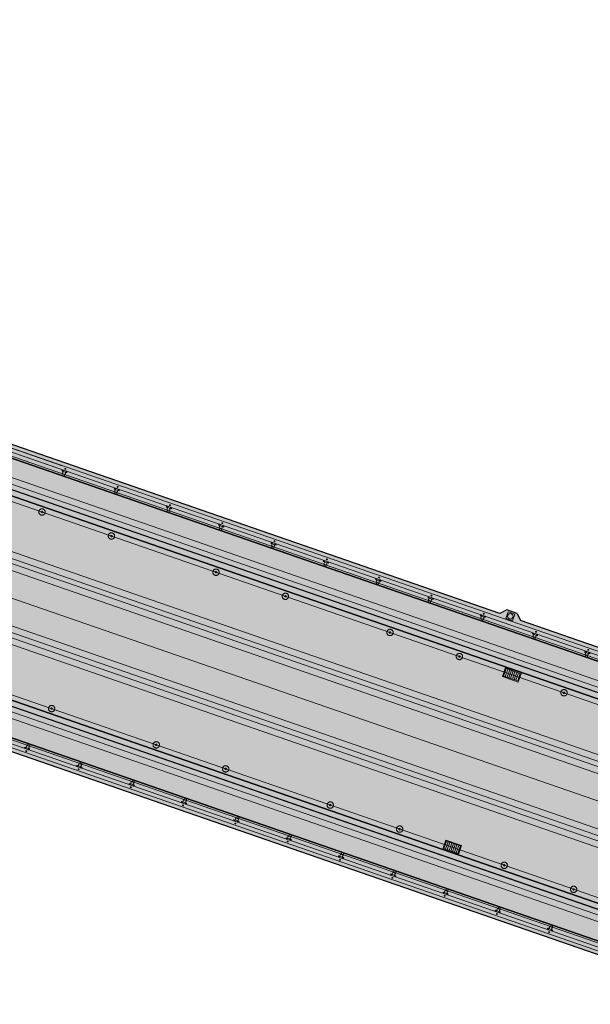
# Model space of a CAD drawing. Header units: metres. Extents: x 7508979 to 7510298, y 5841961 to 5842536.
# Tile 29 of 64: x 7509669 to 7509689, y 5842469 to 5842504. Entities that reach past the tile are written whole.
import ezdxf

# ---------------------------------------------------------------- set-up
doc = ezdxf.new("R2010")
doc.units = ezdxf.units.M
doc.linetypes.add('ACAD_ISO10W100', pattern=[18, 12, -3, 0, -3])
doc.linetypes.add('DASHED', pattern=[0.75, 0.5, -0.25])
for name, color, linetype, lineweight in [('013_AKP-Osie-2', 142, 'ACAD_ISO10W100', 18), ('01_AKP-Beton-widok', 44, 'Continuous', 30), ('07_AKP-Wyposazenie', 133, 'Continuous', 18), ('08_JK_beton_przerywana', 40, 'DASHED', 9), ('09_JK_stal_przerywana', 90, 'DASHED', 9), ('13_WYPOSAŻENIE_CIENKIE', 81, 'Continuous', 18), ('16_JK_wyposażenie cienka', 200, 'Continuous', 13), ('AKP-Beton-widok', 44, 'Continuous', 30)]:
    doc.layers.add(name, color=color, linetype=linetype, lineweight=lineweight)
doc.layers.add('03_AKP-Kreskowania', color=7, linetype='Continuous', lineweight=9, true_color=0xa6a6a6)

msp = doc.modelspace()

# ---------------------------------------------------------------- hatches: boundary and pattern name
at = {"layer": '03_AKP-Kreskowania', "ltscale": 100, "transparency": 33554687}
h = msp.add_hatch(dxfattribs=at)
h.set_pattern_fill('GRASS', color=256, scale=0.045, angle=160.9032)
h.set_pattern_definition([(250.90316, (7511633.8898, 5841844.2328), (0.49932114, -1.028167), [0.2143125, -1.4021336]), (205.90316, (7511633.8898, 5841844.2328), (0.49932114, -1.028167), [0.2143125, -0.9286875]), (295.90316, (7511633.8898, 5841844.2328), (1.028167, 0.49932114), [0.2143125, -0.9286875])])
edge = h.paths.add_edge_path()
edge.add_spline(control_points=[(7509560.428, 5842502.042), (7509560.976, 5842501.827), (7509562.224, 5842501.368), (7509563.485, 5842500.974), (7509564.203, 5842500.78)], knot_values=[19454.944206, 19454.944206, 19454.944206, 19454.944206, 21223.462374, 23456.740739, 23456.740739, 23456.740739, 23456.740739], degree=3, periodic=0)
edge.add_line((7509564.203, 5842500.78), (7509567.942, 5842511.58))
edge.add_line((7509567.942, 5842511.58), (7509567.945, 5842511.601))
edge.add_line((7509567.945, 5842511.601), (7509564.265, 5842513.123))
edge.add_line((7509564.265, 5842513.123), (7509560.428, 5842502.042))
edge = h.paths.add_edge_path()
edge.add_spline(control_points=[(7509557.96, 5842503.098), (7509558.5, 5842502.847), (7509559.045, 5842502.608), (7509559.593, 5842502.379)], knot_values=[24358.247031, 24358.247031, 24358.247031, 24358.247031, 26137.75858, 26137.75858, 26137.75858, 26137.75858], degree=3, periodic=0)
edge.add_line((7509559.593, 5842502.379), (7509563.432, 5842513.467))
edge.add_line((7509563.432, 5842513.467), (7509561.786, 5842514.148))
edge.add_line((7509561.786, 5842514.148), (7509557.96, 5842503.098))
edge = h.paths.add_edge_path()
edge.add_line((7509571.9, 5842523.027), (7509571.912, 5842523.045))
edge.add_line((7509571.912, 5842523.045), (7509575.65, 5842533.845))
edge.add_spline(control_points=[(7509575.65, 5842533.845), (7509574.966, 5842534.136), (7509573.732, 5842534.607), (7509572.467, 5842535.017), (7509571.904, 5842535.187)], knot_values=[19454.944206, 19454.944206, 19454.944206, 19454.944206, 21688.222571, 23456.740739, 23456.740739, 23456.740739, 23456.740739], degree=3, periodic=0)
edge.add_line((7509571.904, 5842535.187), (7509568.067, 5842524.106))
edge.add_line((7509568.067, 5842524.106), (7509571.9, 5842523.027))
edge = h.paths.add_edge_path()
edge.add_line((7509565.485, 5842524.833), (7509567.199, 5842524.351))
edge.add_line((7509567.199, 5842524.351), (7509571.038, 5842535.439))
edge.add_spline(control_points=[(7509571.038, 5842535.439), (7509570.467, 5842535.598), (7509569.891, 5842535.746), (7509569.311, 5842535.883)], knot_values=[24358.247031, 24358.247031, 24358.247031, 24358.247031, 26137.75858, 26137.75858, 26137.75858, 26137.75858], degree=3, periodic=0)
edge.add_line((7509569.311, 5842535.883), (7509565.485, 5842524.833))
edge = h.paths.add_edge_path()
edge.add_line((7509887.633, 5842386.674), (7509887.585, 5842386.691))
edge.add_line((7509887.585, 5842386.691), (7509891.94, 5842399.269))
edge.add_line((7509891.94, 5842399.269), (7509891.864, 5842399.293))
edge.add_line((7509891.864, 5842399.293), (7509887.479, 5842386.628))
edge.add_spline(control_points=[(7509887.479, 5842386.628), (7509887.954, 5842386.375), (7509890.784, 5842384.953), (7509893.631, 5842383.885), (7509896.087, 5842383.23), (7509896.113, 5842383.223)], knot_values=[21013.433794, 21013.433794, 21013.433794, 21013.433794, 22562.78043, 30165.17056, 30248.311095, 30248.311095, 30248.311095, 30248.311095], degree=3, periodic=0)
edge.add_line((7509896.113, 5842383.223), (7509900.72, 5842396.528))
edge.add_line((7509900.72, 5842396.528), (7509891.988, 5842399.254))
edge.add_line((7509891.988, 5842399.254), (7509887.633, 5842386.674))
edge = h.paths.add_edge_path()
edge.add_line((7509903.483, 5842409.68), (7509906.986, 5842419.799))
edge.add_spline(control_points=[(7509906.986, 5842419.799), (7509906.32, 5842420.076), (7509903.682, 5842421.115), (7509900.933, 5842421.938), (7509898.837, 5842422.185)], knot_values=[9690.860076, 9690.860076, 9690.860076, 9690.860076, 11850.095835, 18161.631326, 18161.631326, 18161.631326, 18161.631326], degree=3, periodic=0)
edge.add_line((7509898.837, 5842422.185), (7509895.51, 5842412.576))
edge.add_line((7509895.51, 5842412.576), (7509895.509, 5842412.571))
edge.add_line((7509895.509, 5842412.571), (7509903.483, 5842409.68))
at = {"layer": '03_AKP-Kreskowania', "ltscale": 100, "transparency": 33554572}
h = msp.add_hatch(color=256, dxfattribs=at)
h.dxf.hatch_style = 1
h.paths.add_polyline_path([(7509658.416, 5842490.591), (7509695.809, 5842477.645), (7509696.316, 5842479.11), (7509658.923, 5842492.056)])
at = {"layer": '03_AKP-Kreskowania', "ltscale": 100, "transparency": 33554508}
h = msp.add_hatch(color=256, dxfattribs=at)
h.dxf.hatch_style = 1
h.paths.add_polyline_path([(7509655.881, 5842483.85), (7509693.632, 5842470.779), (7509695.923, 5842477.394), (7509658.171, 5842490.464)])
at = {"layer": '03_AKP-Kreskowania', "ltscale": 100, "transparency": 33554636}
h = msp.add_hatch(color=256, dxfattribs=at)
h.dxf.hatch_style = 1
h.paths.add_polyline_path([(7509658.218, 5842490.448), (7509695.875, 5842477.411), (7509695.941, 5842477.6), (7509658.284, 5842490.637)])
at = {"layer": '03_AKP-Kreskowania', "ltscale": 100, "transparency": 33554572}
h = msp.add_hatch(color=256, dxfattribs=at)
h.dxf.hatch_style = 1
h.paths.add_polyline_path([(7509655.488, 5842482.134), (7509692.88, 5842469.188), (7509693.388, 5842470.653), (7509655.995, 5842483.599)])
at = {"layer": '03_AKP-Kreskowania', "ltscale": 100, "transparency": 33554636}
h = msp.add_hatch(color=256, dxfattribs=at)
h.dxf.hatch_style = 1
h.paths.add_polyline_path([(7509655.863, 5842483.644), (7509693.52, 5842470.607), (7509693.585, 5842470.796), (7509655.928, 5842483.833)])
at = {"layer": '03_AKP-Kreskowania', "ltscale": 100, "transparency": 33554572}
h = msp.add_hatch(color=256, dxfattribs=at)
h.dxf.hatch_style = 1
h.paths.add_polyline_path([(7509685.978, 5842482.689), (7509686.734, 5842482.427), (7509686.61, 5842482.682), (7509686.232, 5842482.813)])

# ---------------------------------------------------------------- linework, layer by layer
at = {"layer": '013_AKP-Osie-2', "ltscale": 100}
for p, q in [((7509902.654, 5842402.116), (7509563.636, 5842519.491)), ((7509901.574, 5842398.997), (7509562.556, 5842516.372)), ((7509903.734, 5842405.235), (7509582.485, 5842516.457))]:
    msp.add_line(p, q, dxfattribs=at)
at = {"layer": '01_AKP-Beton-widok', "ltscale": 100}
for p, q in [((7509686.232, 5842482.813), (7509685.978, 5842482.689)), ((7509686.61, 5842482.682), (7509686.232, 5842482.813)), ((7509686.61, 5842482.682), (7509686.734, 5842482.427))]:
    msp.add_line(p, q, dxfattribs=at)
at = {"layer": '07_AKP-Wyposazenie', "ltscale": 100}
for p, q in [((7509903.799, 5842405.423), (7509564.781, 5842522.798)), ((7509901.509, 5842398.808), (7509562.49, 5842516.183))]:
    msp.add_line(p, q, dxfattribs=at)
at = {"layer": '08_JK_beton_przerywana', "ltscale": 400}
for p, q in [((7509695.366, 5842478.238), (7509659.127, 5842490.785)), ((7509695.232, 5842477.85), (7509658.992, 5842490.397)), ((7509695.291, 5842478.021), (7509659.051, 5842490.567)), ((7509695.157, 5842477.633), (7509658.917, 5842490.18)), ((7509694.463, 5842475.63), (7509658.224, 5842488.177)), ((7509694.538, 5842475.847), (7509658.299, 5842488.394)), ((7509694.404, 5842475.46), (7509658.165, 5842488.006)), ((7509694.329, 5842475.242), (7509658.089, 5842487.789)), ((7509693.635, 5842473.239), (7509657.396, 5842485.785)), ((7509693.71, 5842473.456), (7509657.471, 5842486.003)), ((7509693.501, 5842472.851), (7509657.262, 5842485.398)), ((7509693.576, 5842473.069), (7509657.337, 5842485.615)), ((7509692.883, 5842471.065), (7509656.643, 5842483.612)), ((7509692.749, 5842470.678), (7509656.509, 5842483.225)), ((7509692.807, 5842470.848), (7509656.568, 5842483.395)), ((7509692.673, 5842470.46), (7509656.434, 5842483.007))]:
    msp.add_line(p, q, dxfattribs=at)
at = {"layer": '09_JK_stal_przerywana', "ltscale": 200}
for p, q in [((7509575.619, 5842520.616), (7509892.531, 5842410.895)), ((7509575.662, 5842520.741), (7509892.574, 5842411.02)), ((7509572.314, 5842511.072), (7509889.227, 5842401.351)), ((7509572.357, 5842511.197), (7509889.27, 5842401.476))]:
    msp.add_line(p, q, dxfattribs=at)
at = {"layer": '09_JK_stal_przerywana', "ltscale": 100}
for centre, radius in [((7509669.436, 5842486.353), 0.115), ((7509669.436, 5842486.353), 0.025), ((7509671.945, 5842485.485), 0.115), ((7509671.945, 5842485.485), 0.025), ((7509675.725, 5842484.176), 0.115), ((7509675.725, 5842484.176), 0.025), ((7509678.233, 5842483.307), 0.115), ((7509678.233, 5842483.307), 0.025), ((7509682.013, 5842481.999), 0.115), ((7509682.013, 5842481.999), 0.025), ((7509684.522, 5842481.13), 0.115), ((7509684.522, 5842481.13), 0.025), ((7509688.302, 5842479.821), 0.115), ((7509688.302, 5842479.821), 0.025), ((7509669.785, 5842479.247), 0.115), ((7509669.785, 5842479.247), 0.025), ((7509673.565, 5842477.938), 0.115), ((7509673.565, 5842477.938), 0.025), ((7509676.074, 5842477.07), 0.115), ((7509676.074, 5842477.07), 0.025), ((7509679.854, 5842475.761), 0.115), ((7509679.854, 5842475.761), 0.025), ((7509682.362, 5842474.893), 0.115), ((7509682.362, 5842474.893), 0.025), ((7509686.142, 5842473.584), 0.115), ((7509686.142, 5842473.584), 0.025), ((7509688.651, 5842472.715), 0.115), ((7509688.651, 5842472.715), 0.025)]:
    msp.add_circle(centre, radius, dxfattribs=at)
at = {"layer": '13_WYPOSAŻENIE_CIENKIE', "ltscale": 100}
msp.add_lwpolyline([(7509686.287, 5842482.741), (7509686.205, 5842482.505), (7509686.441, 5842482.423), (7509686.523, 5842482.659)], close=True, dxfattribs=at)
msp.add_circle((7509686.364, 5842482.582), 0.1, dxfattribs=at)
at = {"layer": '16_JK_wyposażenie cienka'}
for p, q in [((7509565.194, 5842523.992), (7509893.696, 5842410.259)), ((7509565.201, 5842524.012), (7509893.703, 5842410.279)), ((7509565.22, 5842524.066), (7509893.721, 5842410.333)), ((7509575.617, 5842520.612), (7509892.53, 5842410.891)), ((7509575.663, 5842520.745), (7509892.576, 5842411.023)), ((7509562.051, 5842514.915), (7509901.07, 5842397.54)), ((7509562.07, 5842514.969), (7509901.089, 5842397.594)), ((7509562.077, 5842514.989), (7509901.096, 5842397.614)), ((7509572.313, 5842511.068), (7509889.225, 5842401.347)), ((7509572.359, 5842511.201), (7509889.271, 5842401.479)), ((7509670.149, 5842487.836), (7509670.171, 5842487.876)), ((7509670.197, 5842487.82), (7509670.149, 5842487.836)), ((7509670.171, 5842487.745), (7509670.211, 5842487.862)), ((7509670.211, 5842487.862), (7509670.171, 5842487.745)), ((7509670.306, 5842487.829), (7509670.265, 5842487.712)), ((7509670.268, 5842487.721), (7509670.306, 5842487.829)), ((7509670.346, 5842487.816), (7509670.338, 5842487.771)), ((7509670.205, 5842487.721), (7509670.224, 5842487.715)), ((7509670.225, 5842487.72), (7509670.208, 5842487.726)), ((7509670.218, 5842487.728), (7509670.211, 5842487.709)), ((7509670.338, 5842487.771), (7509670.291, 5842487.787)), ((7509672.039, 5842487.182), (7509672.061, 5842487.222)), ((7509672.087, 5842487.165), (7509672.039, 5842487.182)), ((7509672.061, 5842487.091), (7509672.101, 5842487.208)), ((7509672.101, 5842487.208), (7509672.061, 5842487.091)), ((7509672.196, 5842487.175), (7509672.155, 5842487.058)), ((7509672.158, 5842487.066), (7509672.196, 5842487.175)), ((7509672.228, 5842487.116), (7509672.181, 5842487.133)), ((7509672.236, 5842487.161), (7509672.228, 5842487.116)), ((7509672.095, 5842487.067), (7509672.114, 5842487.061)), ((7509672.114, 5842487.066), (7509672.097, 5842487.072)), ((7509672.108, 5842487.073), (7509672.101, 5842487.054)), ((7509673.929, 5842486.527), (7509673.951, 5842486.567)), ((7509673.976, 5842486.511), (7509673.929, 5842486.527)), ((7509673.951, 5842486.436), (7509673.991, 5842486.553)), ((7509673.991, 5842486.553), (7509673.951, 5842486.436)), ((7509673.985, 5842486.413), (7509674.004, 5842486.406)), ((7509674.004, 5842486.411), (7509673.987, 5842486.417)), ((7509673.998, 5842486.419), (7509673.991, 5842486.4)), ((7509674.086, 5842486.521), (7509674.045, 5842486.404)), ((7509674.048, 5842486.412), (7509674.086, 5842486.521)), ((7509674.118, 5842486.462), (7509674.071, 5842486.478)), ((7509674.126, 5842486.507), (7509674.118, 5842486.462)), ((7509675.819, 5842485.873), (7509675.841, 5842485.913)), ((7509675.866, 5842485.857), (7509675.819, 5842485.873)), ((7509675.841, 5842485.782), (7509675.881, 5842485.899)), ((7509675.881, 5842485.899), (7509675.841, 5842485.782)), ((7509675.875, 5842485.758), (7509675.894, 5842485.752)), ((7509675.894, 5842485.757), (7509675.877, 5842485.763)), ((7509675.887, 5842485.765), (7509675.881, 5842485.746)), ((7509675.976, 5842485.866), (7509675.935, 5842485.749)), ((7509675.938, 5842485.758), (7509675.976, 5842485.866)), ((7509676.008, 5842485.808), (7509675.961, 5842485.824)), ((7509676.016, 5842485.853), (7509676.008, 5842485.808)), ((7509677.709, 5842485.219), (7509677.731, 5842485.259)), ((7509677.756, 5842485.202), (7509677.709, 5842485.219)), ((7509677.73, 5842485.128), (7509677.771, 5842485.245)), ((7509677.771, 5842485.245), (7509677.73, 5842485.128)), ((7509677.765, 5842485.104), (7509677.784, 5842485.098)), ((7509677.784, 5842485.103), (7509677.767, 5842485.109)), ((7509677.777, 5842485.11), (7509677.771, 5842485.091)), ((7509677.866, 5842485.212), (7509677.825, 5842485.095)), ((7509677.828, 5842485.103), (7509677.866, 5842485.212)), ((7509677.898, 5842485.153), (7509677.851, 5842485.17)), ((7509677.906, 5842485.198), (7509677.898, 5842485.153)), ((7509679.599, 5842484.564), (7509679.621, 5842484.604)), ((7509679.646, 5842484.548), (7509679.599, 5842484.564)), ((7509679.62, 5842484.473), (7509679.661, 5842484.59)), ((7509679.661, 5842484.59), (7509679.62, 5842484.473)), ((7509679.655, 5842484.45), (7509679.674, 5842484.443)), ((7509679.674, 5842484.448), (7509679.657, 5842484.454)), ((7509679.667, 5842484.456), (7509679.661, 5842484.437)), ((7509679.755, 5842484.558), (7509679.715, 5842484.441)), ((7509679.718, 5842484.449), (7509679.755, 5842484.558)), ((7509679.788, 5842484.499), (7509679.741, 5842484.515)), ((7509679.795, 5842484.544), (7509679.788, 5842484.499)), ((7509681.489, 5842483.91), (7509681.511, 5842483.95)), ((7509681.536, 5842483.894), (7509681.489, 5842483.91)), ((7509681.51, 5842483.819), (7509681.551, 5842483.936)), ((7509681.551, 5842483.936), (7509681.51, 5842483.819)), ((7509681.645, 5842483.903), (7509681.605, 5842483.786)), ((7509681.608, 5842483.795), (7509681.645, 5842483.903)), ((7509681.545, 5842483.795), (7509681.563, 5842483.789)), ((7509681.564, 5842483.794), (7509681.547, 5842483.8)), ((7509681.557, 5842483.802), (7509681.551, 5842483.783)), ((7509681.678, 5842483.845), (7509681.631, 5842483.861)), ((7509681.685, 5842483.89), (7509681.678, 5842483.845)), ((7509683.379, 5842483.256), (7509683.401, 5842483.296)), ((7509683.426, 5842483.239), (7509683.379, 5842483.256)), ((7509683.4, 5842483.165), (7509683.441, 5842483.282)), ((7509683.441, 5842483.282), (7509683.4, 5842483.165)), ((7509683.535, 5842483.249), (7509683.495, 5842483.132)), ((7509683.498, 5842483.14), (7509683.535, 5842483.249)), ((7509683.568, 5842483.19), (7509683.521, 5842483.207)), ((7509683.575, 5842483.235), (7509683.568, 5842483.19)), ((7509683.434, 5842483.141), (7509683.453, 5842483.135)), ((7509683.454, 5842483.14), (7509683.437, 5842483.146)), ((7509683.447, 5842483.147), (7509683.441, 5842483.128)), ((7509685.269, 5842482.601), (7509685.291, 5842482.641)), ((7509685.316, 5842482.585), (7509685.269, 5842482.601)), ((7509685.29, 5842482.51), (7509685.331, 5842482.627)), ((7509685.331, 5842482.627), (7509685.29, 5842482.51)), ((7509685.324, 5842482.487), (7509685.343, 5842482.48)), ((7509685.344, 5842482.485), (7509685.327, 5842482.491)), ((7509685.337, 5842482.493), (7509685.331, 5842482.474)), ((7509685.425, 5842482.595), (7509685.385, 5842482.478)), ((7509685.388, 5842482.486), (7509685.425, 5842482.595)), ((7509685.458, 5842482.536), (7509685.411, 5842482.552)), ((7509685.465, 5842482.581), (7509685.458, 5842482.536)), ((7509687.159, 5842481.947), (7509687.181, 5842481.987)), ((7509687.206, 5842481.931), (7509687.159, 5842481.947)), ((7509687.18, 5842481.856), (7509687.221, 5842481.973)), ((7509687.221, 5842481.973), (7509687.18, 5842481.856)), ((7509687.214, 5842481.832), (7509687.233, 5842481.826)), ((7509687.234, 5842481.831), (7509687.217, 5842481.837)), ((7509687.227, 5842481.839), (7509687.221, 5842481.82)), ((7509687.315, 5842481.94), (7509687.275, 5842481.823)), ((7509687.278, 5842481.832), (7509687.315, 5842481.94)), ((7509687.348, 5842481.882), (7509687.301, 5842481.898)), ((7509687.355, 5842481.927), (7509687.348, 5842481.882)), ((7509689.049, 5842481.293), (7509689.071, 5842481.333)), ((7509689.096, 5842481.276), (7509689.049, 5842481.293)), ((7509689.07, 5842481.202), (7509689.111, 5842481.319)), ((7509689.111, 5842481.319), (7509689.07, 5842481.202)), ((7509689.104, 5842481.178), (7509689.123, 5842481.172)), ((7509689.124, 5842481.177), (7509689.107, 5842481.183)), ((7509689.117, 5842481.184), (7509689.11, 5842481.165)), ((7509689.205, 5842481.286), (7509689.165, 5842481.169)), ((7509689.168, 5842481.177), (7509689.205, 5842481.286)), ((7509689.238, 5842481.227), (7509689.19, 5842481.244)), ((7509689.245, 5842481.272), (7509689.238, 5842481.227)), ((7509668.81, 5842477.855), (7509668.803, 5842477.81)), ((7509668.857, 5842477.838), (7509668.81, 5842477.855)), ((7509668.883, 5842477.913), (7509668.843, 5842477.796)), ((7509668.843, 5842477.796), (7509668.883, 5842477.913)), ((7509668.941, 5842477.899), (7509668.924, 5842477.905)), ((7509668.925, 5842477.91), (7509668.944, 5842477.904)), ((7509668.931, 5842477.898), (7509668.937, 5842477.917)), ((7509668.937, 5842477.763), (7509668.978, 5842477.88)), ((7509668.975, 5842477.872), (7509668.937, 5842477.763)), ((7509668.999, 5842477.789), (7509668.952, 5842477.806)), ((7509668.977, 5842477.749), (7509668.999, 5842477.789)), ((7509670.7, 5842477.2), (7509670.693, 5842477.155)), ((7509670.747, 5842477.184), (7509670.7, 5842477.2)), ((7509670.773, 5842477.259), (7509670.733, 5842477.142)), ((7509670.733, 5842477.142), (7509670.773, 5842477.259)), ((7509670.831, 5842477.245), (7509670.814, 5842477.251)), ((7509670.815, 5842477.256), (7509670.833, 5842477.25)), ((7509670.821, 5842477.243), (7509670.827, 5842477.262)), ((7509670.827, 5842477.109), (7509670.868, 5842477.226)), ((7509670.865, 5842477.218), (7509670.827, 5842477.109)), ((7509670.889, 5842477.135), (7509670.842, 5842477.151)), ((7509670.867, 5842477.095), (7509670.889, 5842477.135)), ((7509672.59, 5842476.546), (7509672.583, 5842476.501)), ((7509672.637, 5842476.53), (7509672.59, 5842476.546)), ((7509672.663, 5842476.604), (7509672.623, 5842476.487)), ((7509672.623, 5842476.487), (7509672.663, 5842476.604)), ((7509672.721, 5842476.591), (7509672.704, 5842476.597)), ((7509672.705, 5842476.602), (7509672.723, 5842476.595)), ((7509672.711, 5842476.589), (7509672.717, 5842476.608)), ((7509672.717, 5842476.455), (7509672.758, 5842476.572)), ((7509672.755, 5842476.563), (7509672.717, 5842476.455)), ((7509672.779, 5842476.481), (7509672.732, 5842476.497)), ((7509672.757, 5842476.441), (7509672.779, 5842476.481)), ((7509674.48, 5842475.892), (7509674.473, 5842475.847)), ((7509674.527, 5842475.875), (7509674.48, 5842475.892)), ((7509674.553, 5842475.95), (7509674.512, 5842475.833)), ((7509674.512, 5842475.833), (7509674.553, 5842475.95)), ((7509674.594, 5842475.947), (7509674.613, 5842475.941)), ((7509674.611, 5842475.936), (7509674.594, 5842475.942)), ((7509674.601, 5842475.935), (7509674.607, 5842475.954)), ((7509674.607, 5842475.8), (7509674.648, 5842475.917)), ((7509674.645, 5842475.909), (7509674.607, 5842475.8)), ((7509674.669, 5842475.826), (7509674.622, 5842475.843)), ((7509674.647, 5842475.786), (7509674.669, 5842475.826)), ((7509676.37, 5842475.237), (7509676.362, 5842475.192)), ((7509676.417, 5842475.221), (7509676.37, 5842475.237)), ((7509676.443, 5842475.296), (7509676.402, 5842475.179)), ((7509676.402, 5842475.179), (7509676.443, 5842475.296)), ((7509676.484, 5842475.293), (7509676.503, 5842475.287)), ((7509676.501, 5842475.282), (7509676.484, 5842475.288)), ((7509676.491, 5842475.28), (7509676.497, 5842475.299)), ((7509676.497, 5842475.146), (7509676.537, 5842475.263)), ((7509676.535, 5842475.255), (7509676.497, 5842475.146)), ((7509676.559, 5842475.172), (7509676.512, 5842475.188)), ((7509676.537, 5842475.132), (7509676.559, 5842475.172)), ((7509678.333, 5842474.641), (7509678.292, 5842474.524)), ((7509678.292, 5842474.524), (7509678.333, 5842474.641)), ((7509678.374, 5842474.639), (7509678.393, 5842474.632)), ((7509678.38, 5842474.626), (7509678.387, 5842474.645)), ((7509678.26, 5842474.583), (7509678.252, 5842474.538)), ((7509678.307, 5842474.567), (7509678.26, 5842474.583)), ((7509678.391, 5842474.628), (7509678.374, 5842474.634)), ((7509678.387, 5842474.492), (7509678.427, 5842474.609)), ((7509678.424, 5842474.6), (7509678.387, 5842474.492)), ((7509678.449, 5842474.518), (7509678.402, 5842474.534)), ((7509678.427, 5842474.478), (7509678.449, 5842474.518)), ((7509680.15, 5842473.929), (7509680.142, 5842473.884)), ((7509680.197, 5842473.912), (7509680.15, 5842473.929)), ((7509680.223, 5842473.987), (7509680.182, 5842473.87)), ((7509680.182, 5842473.87), (7509680.223, 5842473.987)), ((7509680.264, 5842473.984), (7509680.283, 5842473.978)), ((7509680.281, 5842473.973), (7509680.264, 5842473.979)), ((7509680.27, 5842473.972), (7509680.277, 5842473.991)), ((7509680.277, 5842473.837), (7509680.317, 5842473.954)), ((7509680.314, 5842473.946), (7509680.277, 5842473.837)), ((7509680.339, 5842473.863), (7509680.292, 5842473.88)), ((7509680.317, 5842473.823), (7509680.339, 5842473.863)), ((7509682.04, 5842473.274), (7509682.032, 5842473.229)), ((7509682.087, 5842473.258), (7509682.04, 5842473.274)), ((7509682.113, 5842473.333), (7509682.072, 5842473.216)), ((7509682.072, 5842473.216), (7509682.113, 5842473.333)), ((7509682.171, 5842473.319), (7509682.153, 5842473.325)), ((7509682.154, 5842473.33), (7509682.173, 5842473.324)), ((7509682.16, 5842473.317), (7509682.167, 5842473.336)), ((7509682.167, 5842473.183), (7509682.207, 5842473.3)), ((7509682.204, 5842473.292), (7509682.167, 5842473.183)), ((7509682.229, 5842473.209), (7509682.181, 5842473.225)), ((7509682.207, 5842473.169), (7509682.229, 5842473.209)), ((7509683.93, 5842472.62), (7509683.922, 5842472.575)), ((7509683.977, 5842472.604), (7509683.93, 5842472.62)), ((7509684.003, 5842472.678), (7509683.962, 5842472.561)), ((7509683.962, 5842472.561), (7509684.003, 5842472.678)), ((7509684.06, 5842472.665), (7509684.043, 5842472.671)), ((7509684.044, 5842472.676), (7509684.063, 5842472.669)), ((7509684.05, 5842472.663), (7509684.057, 5842472.682)), ((7509684.057, 5842472.529), (7509684.097, 5842472.646)), ((7509684.094, 5842472.637), (7509684.057, 5842472.529)), ((7509684.119, 5842472.555), (7509684.071, 5842472.571)), ((7509684.097, 5842472.515), (7509684.119, 5842472.555)), ((7509685.82, 5842471.966), (7509685.812, 5842471.921)), ((7509685.867, 5842471.949), (7509685.82, 5842471.966)), ((7509685.893, 5842472.024), (7509685.852, 5842471.907)), ((7509685.852, 5842471.907), (7509685.893, 5842472.024)), ((7509685.95, 5842472.01), (7509685.933, 5842472.016)), ((7509685.934, 5842472.021), (7509685.953, 5842472.015)), ((7509685.94, 5842472.009), (7509685.947, 5842472.028)), ((7509685.947, 5842471.874), (7509685.987, 5842471.991)), ((7509685.984, 5842471.983), (7509685.947, 5842471.874)), ((7509686.009, 5842471.9), (7509685.961, 5842471.917)), ((7509685.987, 5842471.86), (7509686.009, 5842471.9)), ((7509687.709, 5842471.311), (7509687.702, 5842471.266)), ((7509687.757, 5842471.295), (7509687.709, 5842471.311)), ((7509687.783, 5842471.37), (7509687.742, 5842471.253)), ((7509687.742, 5842471.253), (7509687.783, 5842471.37)), ((7509687.84, 5842471.356), (7509687.823, 5842471.362)), ((7509687.824, 5842471.367), (7509687.843, 5842471.361)), ((7509687.83, 5842471.354), (7509687.837, 5842471.373)), ((7509687.837, 5842471.22), (7509687.877, 5842471.337)), ((7509687.874, 5842471.329), (7509687.837, 5842471.22)), ((7509687.898, 5842471.246), (7509687.851, 5842471.262)), ((7509687.876, 5842471.206), (7509687.898, 5842471.246))]:
    msp.add_line(p, q, dxfattribs=at)
at = {"layer": '16_JK_wyposażenie cienka', "ltscale": 10}
for p, q in [((7509670.291, 5842487.787), (7509670.197, 5842487.82)), ((7509672.181, 5842487.133), (7509672.087, 5842487.165)), ((7509674.071, 5842486.478), (7509673.976, 5842486.511)), ((7509675.961, 5842485.824), (7509675.866, 5842485.857)), ((7509677.851, 5842485.17), (7509677.756, 5842485.202)), ((7509679.741, 5842484.515), (7509679.646, 5842484.548)), ((7509681.631, 5842483.861), (7509681.536, 5842483.894)), ((7509683.521, 5842483.207), (7509683.426, 5842483.239)), ((7509685.411, 5842482.552), (7509685.316, 5842482.585)), ((7509687.301, 5842481.898), (7509687.206, 5842481.931)), ((7509689.19, 5842481.244), (7509689.096, 5842481.276)), ((7509668.952, 5842477.806), (7509668.857, 5842477.838)), ((7509670.842, 5842477.151), (7509670.747, 5842477.184)), ((7509672.732, 5842476.497), (7509672.637, 5842476.53)), ((7509674.622, 5842475.843), (7509674.527, 5842475.875)), ((7509676.512, 5842475.188), (7509676.417, 5842475.221)), ((7509678.402, 5842474.534), (7509678.307, 5842474.567)), ((7509680.292, 5842473.88), (7509680.197, 5842473.912)), ((7509682.181, 5842473.225), (7509682.087, 5842473.258)), ((7509684.071, 5842472.571), (7509683.977, 5842472.604)), ((7509685.961, 5842471.917), (7509685.867, 5842471.949)), ((7509687.851, 5842471.262), (7509687.757, 5842471.295))]:
    msp.add_line(p, q, dxfattribs=at)
at = {"layer": '16_JK_wyposażenie cienka', "ltscale": 100}
for p, q in [((7509686.181, 5842480.402), (7509686.276, 5842480.676)), ((7509686.34, 5842480.654), (7509686.245, 5842480.38)), ((7509686.309, 5842480.358), (7509686.404, 5842480.632)), ((7509686.467, 5842480.61), (7509686.373, 5842480.336)), ((7509686.436, 5842480.314), (7509686.531, 5842480.588)), ((7509686.595, 5842480.566), (7509686.5, 5842480.292)), ((7509686.564, 5842480.27), (7509686.659, 5842480.544)), ((7509684.022, 5842474.165), (7509684.116, 5842474.439)), ((7509684.18, 5842474.417), (7509684.085, 5842474.143)), ((7509684.149, 5842474.12), (7509684.244, 5842474.394)), ((7509684.308, 5842474.372), (7509684.213, 5842474.098)), ((7509684.277, 5842474.076), (7509684.372, 5842474.35)), ((7509684.435, 5842474.328), (7509684.341, 5842474.054)), ((7509684.404, 5842474.032), (7509684.499, 5842474.306))]:
    msp.add_line(p, q, dxfattribs=at)
at = {"layer": '16_JK_wyposażenie cienka'}
for points in [[(7509670.306, 5842487.829), (7509670.263, 5842487.707), (7509670.169, 5842487.739), (7509670.211, 5842487.862)], [(7509672.196, 5842487.175), (7509672.153, 5842487.052), (7509672.059, 5842487.085), (7509672.101, 5842487.208)], [(7509674.086, 5842486.521), (7509674.043, 5842486.398), (7509673.949, 5842486.431), (7509673.991, 5842486.553)], [(7509675.976, 5842485.866), (7509675.933, 5842485.744), (7509675.839, 5842485.776), (7509675.881, 5842485.899)], [(7509677.866, 5842485.212), (7509677.823, 5842485.089), (7509677.729, 5842485.122), (7509677.771, 5842485.245)], [(7509679.755, 5842484.558), (7509679.713, 5842484.435), (7509679.618, 5842484.468), (7509679.661, 5842484.59)], [(7509681.645, 5842483.903), (7509681.603, 5842483.781), (7509681.508, 5842483.813), (7509681.551, 5842483.936)], [(7509683.535, 5842483.249), (7509683.493, 5842483.126), (7509683.398, 5842483.159), (7509683.441, 5842483.282)], [(7509685.425, 5842482.595), (7509685.383, 5842482.472), (7509685.288, 5842482.505), (7509685.331, 5842482.627)], [(7509687.315, 5842481.94), (7509687.273, 5842481.818), (7509687.178, 5842481.85), (7509687.221, 5842481.973)], [(7509689.205, 5842481.286), (7509689.163, 5842481.163), (7509689.068, 5842481.196), (7509689.111, 5842481.319)], [(7509668.937, 5842477.763), (7509668.98, 5842477.886), (7509668.885, 5842477.919), (7509668.843, 5842477.796)], [(7509670.827, 5842477.109), (7509670.87, 5842477.232), (7509670.775, 5842477.264), (7509670.733, 5842477.142)], [(7509672.717, 5842476.455), (7509672.76, 5842476.577), (7509672.665, 5842476.61), (7509672.623, 5842476.487)], [(7509674.607, 5842475.8), (7509674.65, 5842475.923), (7509674.555, 5842475.956), (7509674.512, 5842475.833)], [(7509676.497, 5842475.146), (7509676.539, 5842475.269), (7509676.445, 5842475.301), (7509676.402, 5842475.179)], [(7509678.387, 5842474.492), (7509678.429, 5842474.614), (7509678.335, 5842474.647), (7509678.292, 5842474.524)], [(7509680.277, 5842473.837), (7509680.319, 5842473.96), (7509680.225, 5842473.993), (7509680.182, 5842473.87)], [(7509682.167, 5842473.183), (7509682.209, 5842473.306), (7509682.115, 5842473.338), (7509682.072, 5842473.216)], [(7509684.057, 5842472.529), (7509684.099, 5842472.651), (7509684.005, 5842472.684), (7509683.962, 5842472.561)], [(7509685.947, 5842471.874), (7509685.989, 5842471.997), (7509685.895, 5842472.03), (7509685.852, 5842471.907)], [(7509687.837, 5842471.22), (7509687.879, 5842471.343), (7509687.785, 5842471.375), (7509687.742, 5842471.253)]]:
    msp.add_lwpolyline(points, dxfattribs=at)
for points in [[(7509670.261, 5842487.707), (7509670.236, 5842487.634), (7509670.17, 5842487.656), (7509670.195, 5842487.73)], [(7509672.151, 5842487.053), (7509672.126, 5842486.979), (7509672.06, 5842487.002), (7509672.085, 5842487.076)], [(7509674.041, 5842486.399), (7509674.016, 5842486.325), (7509673.95, 5842486.348), (7509673.975, 5842486.421)], [(7509675.931, 5842485.744), (7509675.906, 5842485.671), (7509675.84, 5842485.693), (7509675.865, 5842485.767)], [(7509677.821, 5842485.09), (7509677.796, 5842485.016), (7509677.729, 5842485.039), (7509677.755, 5842485.113)], [(7509679.711, 5842484.436), (7509679.686, 5842484.362), (7509679.619, 5842484.385), (7509679.645, 5842484.458)], [(7509681.601, 5842483.781), (7509681.575, 5842483.708), (7509681.509, 5842483.73), (7509681.535, 5842483.804)], [(7509683.491, 5842483.127), (7509683.465, 5842483.053), (7509683.399, 5842483.076), (7509683.425, 5842483.15)], [(7509685.381, 5842482.473), (7509685.355, 5842482.399), (7509685.289, 5842482.422), (7509685.315, 5842482.495)], [(7509687.271, 5842481.818), (7509687.245, 5842481.745), (7509687.179, 5842481.767), (7509687.205, 5842481.841)], [(7509689.161, 5842481.164), (7509689.135, 5842481.09), (7509689.069, 5842481.113), (7509689.095, 5842481.187)], [(7509668.978, 5842477.887), (7509669.003, 5842477.96), (7509668.937, 5842477.983), (7509668.912, 5842477.91)], [(7509670.868, 5842477.232), (7509670.893, 5842477.306), (7509670.827, 5842477.329), (7509670.802, 5842477.255)], [(7509672.758, 5842476.578), (7509672.783, 5842476.652), (7509672.717, 5842476.675), (7509672.692, 5842476.601)], [(7509674.648, 5842475.924), (7509674.673, 5842475.997), (7509674.607, 5842476.02), (7509674.581, 5842475.947)], [(7509676.538, 5842475.269), (7509676.563, 5842475.343), (7509676.497, 5842475.366), (7509676.471, 5842475.292)], [(7509678.427, 5842474.615), (7509678.453, 5842474.689), (7509678.387, 5842474.712), (7509678.361, 5842474.638)], [(7509680.317, 5842473.961), (7509680.343, 5842474.034), (7509680.277, 5842474.057), (7509680.251, 5842473.984)], [(7509682.207, 5842473.306), (7509682.233, 5842473.38), (7509682.167, 5842473.403), (7509682.141, 5842473.329)], [(7509684.097, 5842472.652), (7509684.123, 5842472.726), (7509684.057, 5842472.749), (7509684.031, 5842472.675)], [(7509685.987, 5842471.998), (7509686.013, 5842472.071), (7509685.947, 5842472.094), (7509685.921, 5842472.021)], [(7509687.877, 5842471.343), (7509687.903, 5842471.417), (7509687.837, 5842471.44), (7509687.811, 5842471.366)]]:
    msp.add_lwpolyline(points, close=True, dxfattribs=at)
at = {"layer": '16_JK_wyposażenie cienka', "ltscale": 100}
for points in [[(7509686.761, 5842480.54), (7509686.194, 5842480.736), (7509686.079, 5842480.406), (7509686.646, 5842480.209)], [(7509686.723, 5842480.522), (7509686.212, 5842480.698), (7509686.117, 5842480.424), (7509686.628, 5842480.248)], [(7509684.601, 5842474.303), (7509684.034, 5842474.499), (7509683.92, 5842474.168), (7509684.487, 5842473.972)], [(7509684.563, 5842474.284), (7509684.053, 5842474.461), (7509683.958, 5842474.187), (7509684.468, 5842474.01)]]:
    msp.add_lwpolyline(points, close=True, dxfattribs=at)
at = {"layer": '16_JK_wyposażenie cienka'}
for centre, radius in [((7509670.188, 5842487.854), 0.015), ((7509670.188, 5842487.854), 0.013), ((7509670.281, 5842487.912), 0.015), ((7509670.32, 5842487.809), 0.015), ((7509670.32, 5842487.809), 0.013), ((7509672.077, 5842487.2), 0.015), ((7509672.077, 5842487.2), 0.013), ((7509672.171, 5842487.258), 0.015), ((7509672.21, 5842487.154), 0.015), ((7509672.21, 5842487.154), 0.013), ((7509673.967, 5842486.546), 0.015), ((7509673.967, 5842486.546), 0.013), ((7509674.061, 5842486.603), 0.015), ((7509674.1, 5842486.5), 0.015), ((7509674.1, 5842486.5), 0.013), ((7509675.857, 5842485.891), 0.015), ((7509675.857, 5842485.891), 0.013), ((7509675.951, 5842485.949), 0.015), ((7509675.99, 5842485.846), 0.015), ((7509675.99, 5842485.846), 0.013), ((7509677.747, 5842485.237), 0.015), ((7509677.747, 5842485.237), 0.013), ((7509677.841, 5842485.295), 0.015), ((7509677.88, 5842485.191), 0.015), ((7509677.88, 5842485.191), 0.013), ((7509679.731, 5842484.64), 0.015), ((7509679.637, 5842484.583), 0.015), ((7509679.637, 5842484.583), 0.013), ((7509679.769, 5842484.537), 0.015), ((7509679.769, 5842484.537), 0.013), ((7509681.527, 5842483.928), 0.015), ((7509681.527, 5842483.928), 0.013), ((7509681.621, 5842483.986), 0.015), ((7509681.659, 5842483.883), 0.015), ((7509681.659, 5842483.883), 0.013), ((7509683.417, 5842483.274), 0.015), ((7509683.417, 5842483.274), 0.013), ((7509683.511, 5842483.332), 0.015), ((7509683.549, 5842483.228), 0.015), ((7509683.549, 5842483.228), 0.013), ((7509685.307, 5842482.62), 0.015), ((7509685.307, 5842482.62), 0.013), ((7509685.401, 5842482.677), 0.015), ((7509685.439, 5842482.574), 0.015), ((7509685.439, 5842482.574), 0.013), ((7509687.197, 5842481.965), 0.015), ((7509687.197, 5842481.965), 0.013), ((7509687.291, 5842482.023), 0.015), ((7509687.329, 5842481.92), 0.015), ((7509687.329, 5842481.92), 0.013), ((7509689.087, 5842481.311), 0.015), ((7509689.087, 5842481.311), 0.013), ((7509689.181, 5842481.369), 0.015), ((7509689.219, 5842481.265), 0.015), ((7509689.219, 5842481.265), 0.013), ((7509668.829, 5842477.817), 0.015), ((7509668.829, 5842477.817), 0.013), ((7509668.867, 5842477.713), 0.015), ((7509668.961, 5842477.771), 0.015), ((7509668.961, 5842477.771), 0.013), ((7509670.719, 5842477.162), 0.015), ((7509670.719, 5842477.162), 0.013), ((7509670.851, 5842477.116), 0.015), ((7509670.851, 5842477.116), 0.013), ((7509670.757, 5842477.059), 0.015), ((7509672.609, 5842476.508), 0.015), ((7509672.609, 5842476.508), 0.013), ((7509672.647, 5842476.405), 0.015), ((7509672.741, 5842476.462), 0.015), ((7509672.741, 5842476.462), 0.013), ((7509674.498, 5842475.854), 0.015), ((7509674.498, 5842475.854), 0.013), ((7509674.537, 5842475.75), 0.015), ((7509674.631, 5842475.808), 0.015), ((7509674.631, 5842475.808), 0.013), ((7509676.388, 5842475.199), 0.015), ((7509676.388, 5842475.199), 0.013), ((7509676.427, 5842475.096), 0.015), ((7509676.521, 5842475.153), 0.015), ((7509676.521, 5842475.153), 0.013), ((7509678.278, 5842474.545), 0.015), ((7509678.278, 5842474.545), 0.013), ((7509678.317, 5842474.442), 0.015), ((7509678.411, 5842474.499), 0.015), ((7509678.411, 5842474.499), 0.013), ((7509680.168, 5842473.891), 0.015), ((7509680.168, 5842473.891), 0.013), ((7509680.207, 5842473.787), 0.015), ((7509680.301, 5842473.845), 0.015), ((7509680.301, 5842473.845), 0.013), ((7509682.058, 5842473.236), 0.015), ((7509682.058, 5842473.236), 0.013), ((7509682.097, 5842473.133), 0.015), ((7509682.191, 5842473.19), 0.015), ((7509682.191, 5842473.19), 0.013), ((7509683.948, 5842472.582), 0.015), ((7509683.948, 5842472.582), 0.013), ((7509684.08, 5842472.536), 0.015), ((7509684.08, 5842472.536), 0.013), ((7509683.987, 5842472.479), 0.015), ((7509685.838, 5842471.928), 0.015), ((7509685.838, 5842471.928), 0.013), ((7509685.876, 5842471.824), 0.015), ((7509685.97, 5842471.882), 0.015), ((7509685.97, 5842471.882), 0.013), ((7509687.728, 5842471.273), 0.015), ((7509687.728, 5842471.273), 0.013), ((7509687.766, 5842471.17), 0.015), ((7509687.86, 5842471.227), 0.015), ((7509687.86, 5842471.227), 0.013)]:
    msp.add_circle(centre, radius, dxfattribs=at)
for centre, start, end in [((7509670.271, 5842487.916), 77.2825, 244.5238), ((7509670.292, 5842487.908), 257.2825, 64.5238), ((7509672.161, 5842487.261), 77.2825, 244.5238), ((7509672.182, 5842487.254), 257.2825, 64.5238), ((7509674.051, 5842486.607), 77.2825, 244.5238), ((7509674.072, 5842486.6), 257.2825, 64.5238), ((7509675.941, 5842485.953), 77.2825, 244.5238), ((7509675.962, 5842485.945), 257.2825, 64.5238), ((7509677.831, 5842485.298), 77.2825, 244.5238), ((7509677.852, 5842485.291), 257.2825, 64.5238), ((7509679.721, 5842484.644), 77.2825, 244.5238), ((7509679.742, 5842484.637), 257.2825, 64.5238), ((7509681.61, 5842483.99), 77.2825, 244.5238), ((7509681.632, 5842483.982), 257.2825, 64.5238), ((7509683.5, 5842483.335), 77.2825, 244.5238), ((7509683.522, 5842483.328), 257.2825, 64.5238), ((7509685.39, 5842482.681), 77.2825, 244.5238), ((7509685.412, 5842482.674), 257.2825, 64.5238), ((7509687.28, 5842482.027), 77.2825, 244.5238), ((7509687.302, 5842482.019), 257.2825, 64.5238), ((7509689.17, 5842481.372), 77.2825, 244.5238), ((7509689.191, 5842481.365), 257.2825, 64.5238), ((7509668.856, 5842477.717), 77.2825, 244.5238), ((7509668.878, 5842477.71), 257.2825, 64.5238), ((7509670.746, 5842477.063), 77.2825, 244.5238), ((7509670.768, 5842477.055), 257.2825, 64.5238), ((7509672.636, 5842476.408), 77.2825, 244.5238), ((7509672.658, 5842476.401), 257.2825, 64.5238), ((7509674.526, 5842475.754), 77.2825, 244.5238), ((7509674.547, 5842475.747), 257.2825, 64.5238), ((7509676.416, 5842475.1), 77.2825, 244.5238), ((7509676.437, 5842475.092), 257.2825, 64.5238), ((7509678.306, 5842474.445), 77.2825, 244.5238), ((7509678.327, 5842474.438), 257.2825, 64.5238), ((7509680.196, 5842473.791), 77.2825, 244.5238), ((7509680.217, 5842473.784), 257.2825, 64.5238), ((7509682.086, 5842473.137), 77.2825, 244.5238), ((7509682.107, 5842473.129), 257.2825, 64.5238), ((7509683.976, 5842472.482), 77.2825, 244.5238), ((7509683.997, 5842472.475), 257.2825, 64.5238), ((7509685.866, 5842471.828), 77.2825, 244.5238), ((7509685.887, 5842471.821), 257.2825, 64.5238), ((7509687.756, 5842471.174), 77.2825, 244.5238), ((7509687.777, 5842471.166), 257.2825, 64.5238)]:
    msp.add_arc(centre, 0.00875, start, end, dxfattribs=at)
at = {"layer": 'AKP-Beton-widok', "ltscale": 100}
for p, q in [((7509892.563, 5842409.525), (7509575.134, 5842519.425)), ((7509890.142, 5842402.532), (7509572.713, 5842512.432)), ((7509889.635, 5842401.068), (7509572.206, 5842510.968)), ((7509685.978, 5842482.689), (7509652.909, 5842494.138)), ((7509719.803, 5842470.978), (7509686.734, 5842482.427))]:
    msp.add_line(p, q, dxfattribs=at)

doc.saveas('drawing.dxf')
